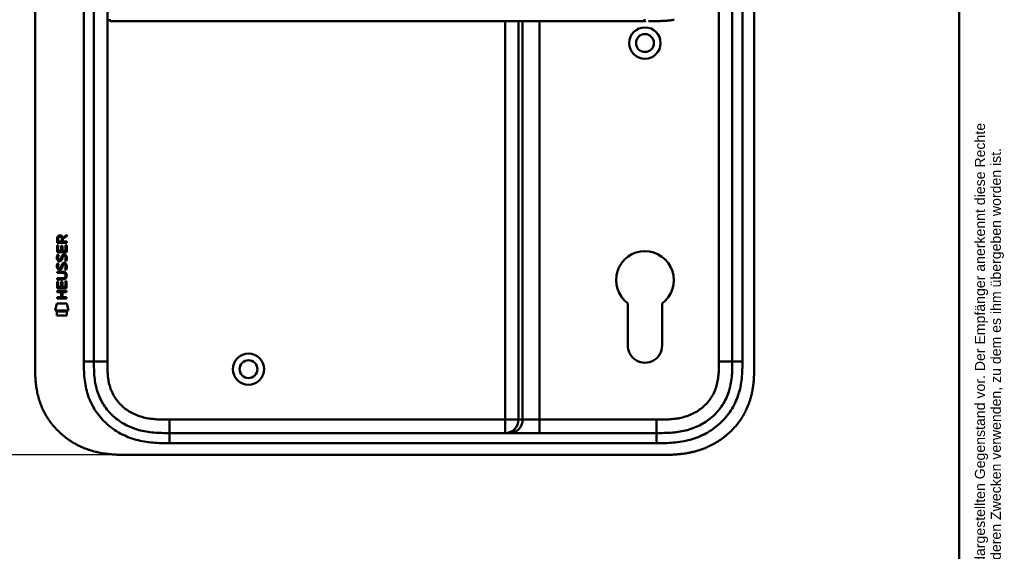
# Model space of a CAD drawing. Header units: millimetres. Extents: x 20 to 833, y 20 to 574.
# Tile 16 of 18: x 540 to 833, y 240 to 399. Entities that reach past the tile are written whole.
import ezdxf
from ezdxf.enums import TextEntityAlignment as Align

# ---------------------------------------------------------------- set-up
doc = ezdxf.new("R2010")
doc.units = ezdxf.units.MM
doc.header["$LTSCALE"] = 2
for name, color, linetype, lineweight in [('Bemaßungen(DIN)', 7, 'Continuous', 25), ('Sichtbare Kanten(DIN)', 7, 'Continuous', 50), ('Sichtbare tangentiale Kanten(DIN)', 7, 'Continuous', 50), ('Skizziergeometrie(DIN)', 7, 'Continuous', 50), ('Symbole(DIN)', 7, 'Continuous', 25)]:
    doc.layers.add(name, color=color, linetype=linetype, lineweight=lineweight)
doc.styles.add('Aktuell-DIN', font='arial.ttf')
doc.styles.add('STANDARD-DIN~0', font='arial.ttf')
doc.styles.add('Textstil10', font='arial.ttf')
doc.styles.add('Textstil41', font='arial.ttf', dxfattribs={"width": 0.8})
doc.styles.add('Textstil83', font='arial.ttf', dxfattribs={"width": 0.8})
doc.dimstyles.new('CAD-LAN', dxfattribs={"dimscale": 2, "dimtxt": 3.5, "dimasz": 2.5, "dimexe": 3.175, "dimexo": 0, "dimgap": 0.8, "dimtad": 1, "dimrnd": 1e-08, "dimtxsty": 'STANDARD-DIN~0', "dimcen": 0.09, "dimdle": 10, "dimclrd": 250, "dimclre": 250, "dimclrt": 250, "dimadec": 0, "dimazin": 2, "dimtfac": 1, "dimtmove": 0, "dimatfit": 3, "dimfxl": 1, "dimtolj": 1, "dimtzin": 0, "dimlwd": 25, "dimlwe": 25, "dimarcsym": 0})

# ---------------------------------------------------------------- blocks, each defined once
blk = doc.blocks.new('Ränder Standardrahmen')
at = {"layer": 'Skizziergeometrie(DIN)', "flags": 128}
blk.add_lwpolyline([(10, 10), (10, 287), (410, 287), (410, 10), (10, 10)], dxfattribs=at)
blk = doc.blocks.new('Schriftfelder Heusser')
at = {"layer": 'Symbole(DIN)', "color": 7, "insert": (293.33, 191.7), "char_height": 1.5, "width": 182.3003, "attachment_point": 1, "rotation": 90, "line_spacing_factor": 0.944221, "style": 'Aktuell-DIN'}
blk.add_mtext('\\fArial|b0|i0;\\H1.5000;Die Schlossfabrik Heusser AG ist Eigentümerin dieses Dokumentes und behält sich alle Rechte an diesem und dem dargestellten Gegenstand vor. Der Empfänger anerkennt diese Rechte\\Pund wird das Dokument nicht ohne schriftliche Ermächtigung der Eigentümerin Dritten zugänglich machen oder zu anderen Zwecken verwenden, zu dem es ihm übergeben worden ist.\\P ', dxfattribs=at)
at = {"layer": 'Symbole(DIN)', "color": 179, "true_color": 0x262659, "style": 'Textstil10'}
blk.add_attdef('ERSTELLUNGSDATUM_001', (217.04, 218.29), '', height=2, dxfattribs=at)
at = {"layer": 'Symbole(DIN)', "color": 179, "true_color": 0x262659}
for tag, height, style, p in [('AUTOR', 2.49, 'Aktuell-DIN', (240.03, 219.26)), ('KONTROLLDATUM', 2, 'Textstil10', (217.42, 215.04)), ('KONTROLLIERT_VON', 2, 'Textstil10', (239.98, 215.05))]:
    blk.add_attdef(tag, text='', height=height, dxfattribs=dict(at, style=style)).set_placement(p, align=Align.MIDDLE_LEFT)
at = {"layer": 'Symbole(DIN)', "color": 7, "style": 'Textstil83', "width": 0.8}
blk.add_attdef('Anfänglicher_Ansichtsmaßstab_001', (281.57, 213.34), '', height=2.3, dxfattribs=at)
at = {"layer": 'Symbole(DIN)', "color": 179, "true_color": 0x262659, "style": 'Textstil10'}
blk.add_attdef('PROJEKT', text='', height=2, dxfattribs=at).set_placement((217.77, 209.72), align=Align.BOTTOM_LEFT)
at = {"layer": 'Symbole(DIN)', "color": 7, "style": 'Textstil41', "width": 0.8}
blk.add_attdef('STATUS', text='', height=5, dxfattribs=at).set_placement((284.53, 195.86), align=Align.MIDDLE_CENTER)
blk = doc.blocks.new('*D23')
at = {"layer": 'Bemaßungen(DIN)', "color": 250, "linetype": 'Continuous', "lineweight": 25, "true_color": 0x3f3f3f, "transparency": 16777216}
for p, q in [((572.43, 514.12), (486.64, 514.12)), ((492.99, 509.12), (492.99, 274.12)), ((572.99, 269.12), (486.64, 269.12))]:
    blk.add_line(p, q, dxfattribs=at)
at = {"layer": 'Bemaßungen(DIN)', "color": 250, "linetype": 'Continuous', "true_color": 0x3f3f3f, "transparency": 16777216}
for points in [[(492.16, 509.12), (493.83, 509.12), (492.99, 514.12)], [(492.16, 274.12), (493.83, 274.12), (492.99, 269.12)]]:
    blk.add_solid(points, dxfattribs=at)
at = {"layer": 'Defpoints', "color": 0, "linetype": 'Continuous', "transparency": 16777216}
for p in [(572.43, 514.12), (492.99, 269.12), (572.99, 269.12)]:
    blk.add_point(p, dxfattribs=at)
at = {"layer": 'Bemaßungen(DIN)', "color": 250, "linetype": 'Continuous', "lineweight": 25, "true_color": 0x3f3f3f, "transparency": 16777216, "insert": (484.25, 383.81), "char_height": 7, "attachment_point": 1, "rotation": 90, "style": 'STANDARD-DIN~0'}
blk.add_mtext('\\A1;245', dxfattribs=at)

msp = doc.modelspace()

# ---------------------------------------------------------------- linework, layer by layer
at = {"layer": 'Sichtbare Kanten(DIN)'}
for p, q in [((544.954, 295.909), (544.954, 487.34)), ((758.954, 295.909), (758.954, 487.34)), ((562.454, 296.909), (562.454, 486.34)), ((752.454, 486.34), (752.454, 296.909)), ((726.245, 398.112), (726.31, 398.112)), ((553.154, 333.827), (554.349, 334.618)), ((554.349, 334.184), (553.206, 333.429)), ((554.349, 334.618), (554.349, 334.184)), ((551.486, 329.468), (551.488, 331.472)), ((551.488, 331.472), (551.836, 331.472)), ((551.489, 332.198), (551.491, 333.511)), ((554.347, 332.196), (551.489, 332.198)), ((551.836, 331.472), (551.835, 329.844)), ((551.839, 333.467), (551.838, 332.579)), ((551.838, 332.579), (552.856, 332.578)), ((552.73, 329.844), (552.731, 331.291)), ((552.731, 331.291), (553.079, 331.29)), ((552.856, 332.578), (552.857, 333.467)), ((553.079, 331.29), (553.078, 329.843)), ((553.206, 333.429), (553.206, 332.578)), ((553.206, 332.578), (554.347, 332.577)), ((553.997, 329.843), (553.998, 331.49)), ((553.998, 331.49), (554.347, 331.489)), ((554.347, 331.489), (554.345, 329.465)), ((554.347, 332.577), (554.347, 332.196)), ((554.345, 329.465), (551.486, 329.468)), ((551.658, 328.694), (551.997, 328.594)), ((551.835, 329.844), (552.73, 329.844)), ((553.078, 329.843), (553.997, 329.843)), ((553.587, 328.391), (553.575, 328.391)), ((551.656, 326.147), (551.995, 326.047)), ((551.855, 327.362), (551.862, 327.345)), ((552.538, 327.265), (552.549, 327.281)), ((553.585, 325.844), (553.573, 325.844)), ((551.481, 323.24), (551.482, 323.617)), ((553.151, 323.239), (551.481, 323.24)), ((551.482, 323.617), (553.127, 323.616)), ((551.853, 324.816), (551.86, 324.798)), ((552.536, 324.718), (552.547, 324.735)), ((554.031, 322.454), (554.031, 322.463)), ((551.478, 318.73), (551.479, 320.734)), ((551.479, 320.734), (551.828, 320.734)), ((551.48, 321.305), (551.48, 321.682)), ((551.48, 321.682), (553.15, 321.681)), ((553.126, 321.304), (551.48, 321.305)), ((551.828, 320.734), (551.827, 319.107)), ((552.721, 319.106), (552.722, 320.553)), ((552.722, 320.553), (553.071, 320.553)), ((553.071, 320.553), (553.07, 319.106)), ((553.988, 319.105), (553.989, 320.752)), ((553.989, 320.752), (554.338, 320.752)), ((554.338, 320.752), (554.336, 318.728)), ((551.476, 317.56), (551.476, 317.937)), ((551.476, 317.937), (554.334, 317.934)), ((552.719, 317.559), (551.476, 317.56)), ((554.336, 318.728), (551.478, 318.73)), ((551.827, 319.107), (552.721, 319.106)), ((552.717, 316.001), (552.719, 317.559)), ((553.07, 319.106), (553.988, 319.105)), ((553.075, 317.558), (553.074, 316.001)), ((554.334, 317.557), (553.075, 317.558)), ((554.334, 317.934), (554.334, 317.557)), ((550.943, 312.048), (551.402, 314.181)), ((551.402, 314.181), (554.408, 314.178)), ((551.474, 315.625), (551.474, 316.002)), ((551.474, 316.002), (552.717, 316.001)), ((554.333, 315.623), (551.474, 315.625)), ((553.074, 316.001), (554.333, 316)), ((554.333, 316), (554.333, 315.623)), ((554.408, 314.178), (554.858, 312.045)), ((721.354, 301.628), (721.35, 314.203)), ((731.55, 314.197), (731.554, 301.631)), ((554.858, 312.045), (550.943, 312.048)), ((551.401, 310.62), (551.402, 311.762)), ((551.402, 311.762), (554.399, 311.76)), ((554.399, 311.76), (554.398, 310.618)), ((554.398, 310.618), (551.401, 310.62)), ((584.993, 275.624), (729.916, 275.624)), ((572.994, 269.124), (730.916, 269.124))]:
    msp.add_line(p, q, dxfattribs=at)
for centre, radius in [((726.454, 391.624), 4.65), ((726.454, 391.624), 2.65), ((608.454, 294.624), 4.65), ((608.454, 294.624), 2.65)]:
    msp.add_circle(centre, radius, dxfattribs=at)
for centre, radius, start, end in [((726.454, 321.124), 8.6, 306.33484, 233.59112), ((726.454, 301.63), 5.1, 180.02039, 0.02039)]:
    msp.add_arc(centre, radius, start, end, dxfattribs=at)
for centre, major_axis, ratio, start_param, end_param in [((551.625, 332.614), (1.242, 1.64), 0.5994938, 5.878165, 6.7089725), ((553.018, 332.695), (-0.976, 1.274), 0.5180415, 5.9043613, 6.8771057), ((552.927, 326.704), (0.839, 1.642), 0.4591024, 5.9761877, 6.4975755), ((553.121, 330.473), (1.103, 3.296), 0.2312948, 2.8124619, 2.8734213), ((552.6, 328.156), (0.574, 1.004), 0.5438409, 2.7534304, 3.2137241), ((552.48, 327.289), (0.098, 0.139), 0.3641716, 4.4844927, 4.7925708), ((552.926, 324.16), (-0.838, -1.64), 0.4594521, 2.8344186, 3.3561114), ((553.204, 328.173), (-1.192, -3.54), 0.2215161, 5.9678979, 6.0270389), ((552.606, 325.618), (-0.583, -1.012), 0.541605, 5.8985019, 6.3563332), ((552.478, 324.742), (-0.098, -0.139), 0.3641716, 1.3429, 1.6509781), ((549.31, 325.986), (4.808, -4.323), 0.3742014, 5.888113, 6.6064523), ((549.306, 318.942), (4.814, 4.313), 0.3742661, 5.9599282, 6.6783921), ((530.598, 342.291), (23.266, -20.361), 0.1371339, 6.127502, 6.402435)]:
    msp.add_ellipse(centre, major_axis=major_axis, ratio=ratio, start_param=start_param, end_param=end_param, dxfattribs=at)
for points, degree, knots in [([(567.699, 398.112), (567.699, 398.112), (567.699, 398.112), (567.698, 398.112), (567.698, 398.112), (567.698, 398.112), (567.697, 398.112), (567.697, 398.112), (567.696, 398.112), (567.693, 398.112), (567.691, 398.112), (567.687, 398.112), (567.685, 398.112), (567.679, 398.112), (567.677, 398.112), (567.664, 398.112), (567.66, 398.112), (567.654, 398.112), (567.651, 398.112), (567.645, 398.112), (567.642, 398.112), (567.632, 398.112), (567.624, 398.112), (567.602, 398.112), (567.586, 398.113), (567.509, 398.116), (567.447, 398.122), (567.358, 398.148), (567.329, 398.159), (567.275, 398.19), (567.251, 398.21), (567.21, 398.257), (567.194, 398.285), (567.171, 398.342), (567.164, 398.372), (567.156, 398.433), (567.155, 398.464), (567.158, 398.571), (567.17, 398.647), (567.182, 398.722)], 3, [0, 0, 0, 0, 0.00028677, 0.00028677, 0.00085963, 0.00085963, 0.00200522, 0.00200522, 0.00429634, 0.00429634, 0.02262582, 0.02262582, 0.03179275, 0.03179275, 0.04109082, 0.04109082, 0.04341208, 0.04341208, 0.04456569, 0.04456569, 0.0457191, 0.0457191, 0.04803012, 0.04803012, 0.05262125, 0.05262125, 0.07113734, 0.07113734, 0.08037876, 0.08037876, 0.08967939, 0.08967939, 0.09896722, 0.09896722, 0.10819297, 0.10819297, 0.11738064, 0.11738064, 0.14030942, 0.14030942, 0.14030942, 0.14030942]), ([(731.31, 398.189), (731.31, 398.189), (731.726, 398.204), (732.51, 398.234), (733.287, 398.282), (734.046, 398.362), (734.793, 398.493), (735.142, 398.568)], 5, [0, 0, 0, 0, 0, 0, 0.00023388, 0.21792631, 0.41257681, 0.41257681, 0.41257681, 0.41257681, 0.41257681, 0.41257681]), ([(567.738, 398.111), (567.738, 398.111), (567.738, 398.111), (567.735, 398.111), (567.732, 398.111), (567.726, 398.111), (567.723, 398.111), (567.713, 398.111), (567.707, 398.111), (567.695, 398.112), (567.69, 398.112), (567.684, 398.112)], 3, [0, 0, 0, 0, 0.0000178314, 0.0000178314, 0.0007794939, 0.0007794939, 0.0018252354, 0.0018252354, 0.003761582, 0.003761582, 0.0056120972, 0.0056120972, 0.0056120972, 0.0056120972]), ([(567.75, 398.111), (567.75, 398.111), (567.75, 398.111), (567.75, 398.111), (567.749, 398.113), (567.75, 398.113), (567.75, 398.111), (567.749, 398.11), (567.748, 398.112), (567.748, 398.112), (567.747, 398.113), (567.747, 398.111), (567.746, 398.111), (567.746, 398.111), (567.745, 398.112), (567.744, 398.112), (567.744, 398.112), (567.743, 398.111), (567.743, 398.111), (567.743, 398.111), (567.742, 398.111), (567.742, 398.112), (567.741, 398.112), (567.74, 398.112), (567.739, 398.112), (567.738, 398.111), (567.736, 398.112), (567.735, 398.112), (567.734, 398.112), (567.733, 398.112), (567.732, 398.112), (567.731, 398.112), (567.73, 398.112), (567.728, 398.112), (567.727, 398.112), (567.726, 398.112), (567.725, 398.112), (567.724, 398.112), (567.723, 398.112), (567.721, 398.112), (567.72, 398.112), (567.719, 398.112), (567.718, 398.112), (567.716, 398.112), (567.715, 398.112), (567.714, 398.112), (567.713, 398.112), (567.711, 398.112), (567.71, 398.112), (567.709, 398.112), (567.708, 398.112), (567.706, 398.112), (567.705, 398.112), (567.703, 398.112), (567.702, 398.112), (567.687, 398.112), (567.687, 398.112), (568.537, 398.112), (569.129, 398.112), (570.177, 398.112), (571.687, 398.112), (572.704, 398.112), (573.918, 398.112), (575.281, 398.112)], 3, [0, 0, 0, 0, 0.0025183, 0.0025183, 0.0025183, 0.0949441, 0.0949441, 0.0949441, 0.1873699, 0.1873699, 0.1873699, 0.2797957, 0.2797957, 0.2797957, 0.3722215, 0.3722215, 0.3722215, 0.4184344, 0.4184344, 0.4184344, 0.4646473, 0.4646473, 0.4646473, 0.5570732, 0.5570732, 0.5570732, 0.649499, 0.649499, 0.649499, 0.7419248, 0.7419248, 0.7419248, 0.8343506, 0.8343506, 0.8343506, 0.9267764, 0.9267764, 0.9267764, 1.0192022, 1.0192022, 1.0192022, 1.111628, 1.111628, 1.111628, 1.2040539, 1.2040539, 1.2040539, 1.2964797, 1.2964797, 1.2964797, 1.3889055, 1.3889055, 1.3889055, 1.4813313, 1.4813313, 1.4813313, 2.5715522, 2.5715522, 2.5715522, 3.3314242, 3.3314242, 3.3314242, 3.8432408, 3.8432408, 3.8432408, 3.8432408]), ([(567.731, 398.112), (567.731, 398.112), (567.731, 398.112), (567.731, 398.112), (567.731, 398.112), (567.73, 398.112), (567.73, 398.112), (567.729, 398.112), (567.728, 398.112), (567.724, 398.112), (567.719, 398.112), (567.708, 398.112), (567.702, 398.112), (567.694, 398.112), (567.693, 398.112), (567.691, 398.112)], 3, [0, 0, 0, 0, 0.0000222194, 0.0000222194, 0.0000666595, 0.0000666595, 0.0001555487, 0.0001555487, 0.000333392, 0.000333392, 0.0016342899, 0.0016342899, 0.0041648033, 0.0041648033, 0.0047801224, 0.0047801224, 0.0047801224, 0.0047801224]), ([(567.724, 398.112), (567.724, 398.112), (567.724, 398.112), (567.724, 398.112), (567.724, 398.112), (567.723, 398.112), (567.722, 398.112), (567.721, 398.112), (567.72, 398.112), (567.717, 398.112), (567.716, 398.112), (567.713, 398.112), (567.711, 398.112), (567.708, 398.112), (567.705, 398.112), (567.702, 398.112), (567.7, 398.112), (567.699, 398.112)], 3, [0, 0, 0, 0, 0.0000111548, 0.0000111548, 0.0000825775, 0.0000825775, 0.0002255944, 0.0002255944, 0.0005124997, 0.0005124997, 0.0010879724, 0.0010879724, 0.0016605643, 0.0016605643, 0.0027915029, 0.0027915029, 0.0035733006, 0.0035733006, 0.0035733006, 0.0035733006]), ([(577.223, 398.112), (577.222, 398.112), (577.222, 398.112), (577.218, 398.112), (577.214, 398.112), (577.201, 398.112), (577.193, 398.112), (577.163, 398.112), (577.142, 398.112), (577.065, 398.112), (577.009, 398.112), (576.653, 398.112), (576.359, 398.112), (575.878, 398.112), (575.687, 398.112), (575.438, 398.112), (575.376, 398.112), (575.304, 398.112), (575.294, 398.112), (575.281, 398.112), (575.277, 398.112), (575.273, 398.112), (575.273, 398.112), (575.273, 398.112)], 3, [0, 0, 0, 0, 0.00002188, 0.00002188, 0.00142247, 0.00142247, 0.00422366, 0.00422366, 0.01131416, 0.01131416, 0.03022244, 0.03022244, 0.13111577, 0.13111577, 0.19835974, 0.19835974, 0.2207698, 0.2207698, 0.22427128, 0.22427128, 0.22567187, 0.22567187, 0.22569375, 0.22569375, 0.22569375, 0.22569375]), ([(577.226, 398.112), (577.656, 398.112), (578.096, 398.112), (578.546, 398.112), (581.077, 398.112), (583.818, 398.112), (586.559, 398.112), (588.808, 398.112), (591.079, 398.112), (593.349, 398.112), (603.453, 398.112), (613.602, 398.112), (623.725, 398.112), (640.633, 398.112), (657.559, 398.112), (674.472, 398.112), (682.928, 398.112), (691.388, 398.112), (699.846, 398.112), (704.074, 398.112), (708.302, 398.112), (712.531, 398.112), (715.195, 398.112), (717.872, 398.112), (720.518, 398.112), (722.073, 398.112), (723.606, 398.112), (725.153, 398.112), (725.515, 398.112), (725.873, 398.112), (726.245, 398.112)], 3, [4.0756591, 4.0756591, 4.0756591, 4.0756591, 4.2235005, 4.2235005, 4.2235005, 5.0551855, 5.0551855, 5.0551855, 5.7376751, 5.7376751, 5.7376751, 8.7756456, 8.7756456, 8.7756456, 13.8502555, 13.8502555, 13.8502555, 16.3875605, 16.3875605, 16.3875605, 17.6562129, 17.6562129, 17.6562129, 18.4553381, 18.4553381, 18.4553381, 18.9248654, 18.9248654, 18.9248654, 19.0347624, 19.0347624, 19.0347624, 19.0347624]), ([(726.616, 398.112), (726.616, 398.112), (726.616, 398.112), (726.616, 398.112), (726.616, 398.112), (726.616, 398.112), (726.616, 398.112), (726.615, 398.112), (726.614, 398.112), (726.612, 398.112), (726.61, 398.112), (726.59, 398.112), (726.572, 398.112), (726.53, 398.112), (726.506, 398.112), (726.45, 398.112), (726.418, 398.112), (726.375, 398.112), (726.364, 398.112), (726.35, 398.112), (726.346, 398.112), (726.341, 398.112), (726.34, 398.112), (726.338, 398.112), (726.338, 398.112), (726.337, 398.112), (726.337, 398.112), (726.337, 398.112), (726.337, 398.112), (726.337, 398.112)], 3, [0, 0, 0, 0, 0.000010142, 0.000010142, 0.000037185, 0.000037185, 0.000109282, 0.000109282, 0.000301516, 0.000301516, 0.000814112, 0.000814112, 0.00628175, 0.00628175, 0.013571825, 0.013571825, 0.023292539, 0.023292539, 0.026532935, 0.026532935, 0.027613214, 0.027613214, 0.02797342, 0.02797342, 0.028093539, 0.028093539, 0.028133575, 0.028133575, 0.028179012, 0.028179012, 0.028179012, 0.028179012]), ([(728.733, 398.128), (728.733, 398.128), (728.732, 398.128), (728.732, 398.128), (728.732, 398.128), (728.732, 398.128), (728.731, 398.128), (728.73, 398.128), (728.728, 398.128), (728.724, 398.128), (728.72, 398.128), (728.706, 398.128), (728.696, 398.127), (728.653, 398.127), (728.621, 398.126), (728.494, 398.125), (728.398, 398.123), (728.273, 398.122), (728.244, 398.122), (728.201, 398.121), (728.186, 398.121), (728.164, 398.121), (728.157, 398.121), (728.146, 398.121), (728.143, 398.121), (728.137, 398.121), (728.135, 398.121), (728.133, 398.121), (728.132, 398.121), (728.13, 398.12), (728.13, 398.12), (728.129, 398.12), (728.129, 398.12), (728.129, 398.12), (728.128, 398.12), (728.128, 398.12), (728.128, 398.12), (728.128, 398.12), (728.128, 398.12), (728.128, 398.12)], 3, [0, 0, 0, 0, 0.000043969, 0.000043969, 0.000083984, 0.000083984, 0.000204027, 0.000204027, 0.000564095, 0.000564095, 0.001644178, 0.001644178, 0.004884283, 0.004884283, 0.014604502, 0.014604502, 0.04376599, 0.04376599, 0.052593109, 0.052593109, 0.057007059, 0.057007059, 0.059214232, 0.059214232, 0.060317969, 0.060317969, 0.060869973, 0.060869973, 0.061146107, 0.061146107, 0.061284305, 0.061284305, 0.061353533, 0.061353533, 0.061388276, 0.061388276, 0.061405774, 0.061405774, 0.061423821, 0.061423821, 0.061423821, 0.061423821]), ([(728.733, 398.128), (728.743, 398.128), (728.753, 398.128), (728.957, 398.131), (729.149, 398.134), (729.341, 398.138)], 3, [0.247650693, 0.247650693, 0.247650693, 0.247650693, 0.250845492, 0.250845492, 0.310534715, 0.310534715, 0.310534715, 0.310534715]), ([(729.95, 398.15), (729.95, 398.15), (729.95, 398.15), (729.95, 398.15), (729.95, 398.15), (729.949, 398.15), (729.949, 398.15), (729.947, 398.15), (729.946, 398.15), (729.942, 398.15), (729.938, 398.15), (729.924, 398.15), (729.914, 398.15), (729.872, 398.149), (729.84, 398.148), (729.714, 398.145), (729.619, 398.143), (729.493, 398.141), (729.463, 398.14), (729.417, 398.139), (729.402, 398.139), (729.379, 398.138), (729.371, 398.138), (729.36, 398.138), (729.356, 398.138), (729.35, 398.138), (729.349, 398.138), (729.346, 398.138), (729.345, 398.138), (729.343, 398.138), (729.343, 398.138), (729.342, 398.138), (729.342, 398.138), (729.341, 398.138), (729.341, 398.138), (729.341, 398.138), (729.341, 398.138), (729.341, 398.138), (729.341, 398.138), (729.341, 398.138)], 3, [0, 0, 0, 0, 0.000046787, 0.000046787, 0.000086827, 0.000086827, 0.000206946, 0.000206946, 0.000567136, 0.000567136, 0.001647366, 0.001647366, 0.004887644, 0.004887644, 0.014608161, 0.014608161, 0.043771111, 0.043771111, 0.053078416, 0.053078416, 0.057732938, 0.057732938, 0.060060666, 0.060060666, 0.0612249, 0.0612249, 0.061807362, 0.061807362, 0.062098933, 0.062098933, 0.062245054, 0.062245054, 0.062318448, 0.062318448, 0.062355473, 0.062355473, 0.062374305, 0.062374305, 0.06239437, 0.06239437, 0.06239437, 0.06239437]), ([(729.95, 398.15), (729.959, 398.151), (729.967, 398.151), (730.177, 398.156), (730.379, 398.161), (730.594, 398.167), (730.608, 398.167), (730.623, 398.168)], 3, [0.373932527, 0.373932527, 0.373932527, 0.373932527, 0.376597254, 0.376597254, 0.439473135, 0.439473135, 0.443987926, 0.443987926, 0.443987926, 0.443987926]), ([(731.112, 398.183), (731.112, 398.183), (731.112, 398.183), (731.111, 398.183), (731.111, 398.183), (731.111, 398.183), (731.111, 398.183), (731.11, 398.183), (731.109, 398.183), (731.106, 398.183), (731.104, 398.183), (731.096, 398.182), (731.089, 398.182), (731.063, 398.181), (731.043, 398.181), (730.965, 398.178), (730.905, 398.176), (730.809, 398.173), (730.772, 398.172), (730.716, 398.17), (730.698, 398.17), (730.67, 398.169), (730.66, 398.169), (730.646, 398.168), (730.642, 398.168), (730.635, 398.168), (730.632, 398.168), (730.629, 398.168), (730.628, 398.168), (730.626, 398.168), (730.625, 398.168), (730.624, 398.168), (730.624, 398.168), (730.624, 398.168), (730.623, 398.168), (730.623, 398.168), (730.623, 398.168), (730.623, 398.168), (730.623, 398.168), (730.623, 398.168), (730.623, 398.168), (730.623, 398.168)], 3, [0, 0, 0, 0, 0.000030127, 0.000030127, 0.00007034, 0.00007034, 0.000146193, 0.000146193, 0.000373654, 0.000373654, 0.001055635, 0.001055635, 0.003100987, 0.003100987, 0.009236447, 0.009236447, 0.027643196, 0.027643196, 0.039082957, 0.039082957, 0.044805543, 0.044805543, 0.047668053, 0.047668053, 0.049100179, 0.049100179, 0.049817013, 0.049817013, 0.050176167, 0.050176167, 0.050356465, 0.050356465, 0.050447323, 0.050447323, 0.050493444, 0.050493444, 0.050517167, 0.050517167, 0.050529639, 0.050529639, 0.050543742, 0.050543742, 0.050543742, 0.050543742]), ([(731.112, 398.183), (731.135, 398.184), (731.158, 398.184), (731.224, 398.186), (731.267, 398.188), (731.31, 398.189)], 3, [0.495122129, 0.495122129, 0.495122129, 0.495122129, 0.502349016, 0.502349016, 0.515895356, 0.515895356, 0.515895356, 0.515895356]), ([(554.031, 322.463), (554.031, 322.51), (554.029, 322.557), (554.012, 322.692), (553.99, 322.78), (553.916, 322.931), (553.869, 322.992), (553.749, 323.098), (553.678, 323.138), (553.461, 323.221), (553.302, 323.239), (553.151, 323.239)], 3, [0, 0, 0, 0, 0.01400423, 0.01400423, 0.0408947, 0.0408947, 0.06439039, 0.06439039, 0.08887549, 0.08887549, 0.13413559, 0.13413559, 0.13413559, 0.13413559]), ([(584.993, 275.624), (584.195, 275.624), (583.397, 275.625), (582.601, 275.643), (581.819, 275.661), (581.039, 275.697), (580.266, 275.761), (579.504, 275.825), (578.748, 275.916), (578.002, 276.043), (577.263, 276.168), (576.533, 276.327), (575.815, 276.525), (574.393, 276.917), (573.017, 277.461), (571.727, 278.16), (570.444, 278.856), (569.247, 279.705), (568.179, 280.685), (567.105, 281.67), (566.161, 282.788), (565.383, 283.993), (564.591, 285.218), (563.97, 286.533), (563.518, 287.897), (563.288, 288.592), (563.102, 289.3), (562.955, 290.017), (562.805, 290.747), (562.696, 291.487), (562.62, 292.234), (562.542, 292.996), (562.499, 293.766), (562.477, 294.537), (562.455, 295.328), (562.454, 296.12), (562.454, 296.909)], 3, [-3.5878945, -3.5878945, -3.5878945, -3.5878945, -3.3572287, -3.3572287, -3.3572287, -3.130617, -3.130617, -3.130617, -2.9072125, -2.9072125, -2.9072125, -2.686272, -2.686272, -2.686272, -2.2491577, -2.2491577, -2.2491577, -1.8144218, -1.8144218, -1.8144218, -1.3774727, -1.3774727, -1.3774727, -0.9334763, -0.9334763, -0.9334763, -0.7071199, -0.7071199, -0.7071199, -0.476774, -0.476774, -0.476774, -0.2414596, -0.2414596, -0.2414596, 0, 0, 0, 0]), ([(752.454, 296.909), (752.454, 296.12), (752.454, 295.328), (752.432, 294.537), (752.41, 293.766), (752.367, 292.996), (752.289, 292.234), (752.213, 291.487), (752.104, 290.747), (751.954, 290.017), (751.807, 289.3), (751.621, 288.592), (751.39, 287.897), (750.939, 286.533), (750.318, 285.218), (749.526, 283.993), (748.747, 282.788), (747.804, 281.67), (746.73, 280.685), (745.662, 279.705), (744.465, 278.856), (743.182, 278.16), (741.892, 277.461), (740.515, 276.917), (739.094, 276.525), (738.376, 276.327), (737.646, 276.168), (736.907, 276.043), (736.16, 275.916), (735.405, 275.825), (734.643, 275.761), (733.87, 275.697), (733.09, 275.661), (732.308, 275.643), (731.512, 275.625), (730.714, 275.624), (729.916, 275.624)], 3, [-3.5878945, -3.5878945, -3.5878945, -3.5878945, -3.3464348, -3.3464348, -3.3464348, -3.1111202, -3.1111202, -3.1111202, -2.8807742, -2.8807742, -2.8807742, -2.6544175, -2.6544175, -2.6544175, -2.2104205, -2.2104205, -2.2104205, -1.7734708, -1.7734708, -1.7734708, -1.3387347, -1.3387347, -1.3387347, -0.9016205, -0.9016205, -0.9016205, -0.6806803, -0.6806803, -0.6806803, -0.4572762, -0.4572762, -0.4572762, -0.2306652, -0.2306652, -0.2306652, 0, 0, 0, 0]), ([(544.954, 295.909), (544.954, 295.341), (544.955, 294.198), (544.991, 292.749), (545.073, 291.288), (545.184, 290.112), (545.392, 288.638), (545.621, 287.459), (545.991, 285.993), (546.359, 284.829), (546.911, 283.396), (547.428, 282.269), (548.167, 280.896), (548.831, 279.829), (549.75, 278.544), (550.554, 277.559), (551.638, 276.389), (552.566, 275.505), (553.795, 274.473), (554.828, 273.708), (556.175, 272.834), (557.293, 272.202), (558.73, 271.499), (559.909, 271.006), (561.408, 270.48), (562.623, 270.128), (564.155, 269.772), (565.387, 269.553), (566.927, 269.35), (568.156, 269.242), (569.684, 269.161), (571.2, 269.125), (572.398, 269.124), (572.994, 269.124)], 3, [0.00000215, 0.00000215, 0.00000215, 0.00000215, 0.04166657, 0.08333314, 0.10416642, 0.14583299, 0.16666628, 0.20833285, 0.22916613, 0.2708327, 0.29166599, 0.33333256, 0.35416584, 0.39583241, 0.4166657, 0.45833227, 0.47916555, 0.52083212, 0.54166541, 0.58333198, 0.60416526, 0.64583183, 0.66666512, 0.70833169, 0.72916497, 0.77083154, 0.79166483, 0.8333314, 0.85416468, 0.89583125, 0.91666454, 0.95833111, 0.99999768, 0.99999768, 0.99999768, 0.99999768]), ([(730.916, 269.124), (731.513, 269.124), (732.564, 269.125), (733.776, 269.15), (734.688, 269.185), (735.298, 269.218), (736.061, 269.272), (736.671, 269.327), (737.435, 269.41), (738.045, 269.49), (738.96, 269.631), (739.871, 269.801), (741.078, 270.079), (741.974, 270.327), (742.862, 270.608), (743.449, 270.812), (744.32, 271.142), (745.179, 271.505), (746.44, 272.11), (747.53, 272.714), (748.844, 273.547), (749.856, 274.275), (751.063, 275.258), (751.981, 276.103), (753.061, 277.226), (753.87, 278.178), (754.804, 279.426), (755.488, 280.472), (756.182, 281.695), (756.6, 282.533), (756.982, 283.388), (757.219, 283.966), (757.492, 284.696), (757.692, 285.288), (757.919, 286.033), (758.081, 286.634), (758.299, 287.541), (758.482, 288.455), (758.67, 289.68), (758.771, 290.6), (758.847, 291.518), (758.885, 292.13), (758.919, 292.893), (758.936, 293.501), (758.949, 294.258), (758.954, 295.011), (758.954, 295.61), (758.954, 295.909)], 3, [0.00000945, 0.00000945, 0.00000945, 0.00000945, 0.04167564, 0.07292528, 0.08334182, 0.10417491, 0.11459146, 0.13542455, 0.1458411, 0.16667419, 0.17709074, 0.20834038, 0.22917347, 0.26042311, 0.27083965, 0.29167275, 0.30208929, 0.33333893, 0.35417202, 0.39583821, 0.4166713, 0.45833749, 0.47917058, 0.52083676, 0.54166985, 0.58333604, 0.60416913, 0.64583532, 0.66666841, 0.69791805, 0.70833459, 0.72916769, 0.73958423, 0.76041733, 0.77083387, 0.79166696, 0.80208351, 0.83333315, 0.85416624, 0.88541588, 0.89583243, 0.91666552, 0.92708206, 0.94791516, 0.9583317, 0.9791648, 0.99999789, 0.99999789, 0.99999789, 0.99999789])]:
    msp.add_open_spline(points, degree=degree, knots=knots, dxfattribs=at)
for points in [[(567.746, 398.111), (567.725, 398.111), (567.703, 398.111), (567.68, 398.112)], [(567.75, 398.111), (567.749, 398.111), (567.748, 398.111), (567.746, 398.111)], [(567.75, 398.112), (567.75, 398.112), (567.75, 398.112), (567.75, 398.112)], [(726.311, 398.112), (726.319, 398.112), (726.328, 398.112), (726.337, 398.112)], [(727.544, 398.116), (727.74, 398.117), (727.934, 398.118), (728.128, 398.12)], [(551.491, 333.511), (551.505, 333.953), (551.737, 334.415), (552.35, 334.415)], [(552.857, 333.467), (552.857, 333.74), (552.77, 334.065), (552.355, 334.065)], [(551.457, 328.018), (551.475, 328.157), (551.516, 328.364), (551.587, 328.537)], [(551.587, 328.537), (551.607, 328.586), (551.658, 328.694), (551.658, 328.694)], [(551.997, 328.594), (551.997, 328.593), (551.877, 328.267), (551.842, 328.129)], [(552.73, 327.8), (552.814, 328.168), (552.916, 328.379), (553.057, 328.546)], [(553.057, 328.546), (553.15, 328.657), (553.28, 328.729), (553.46, 328.753)], [(553.304, 328.273), (553.233, 328.184), (553.173, 328.046), (553.118, 327.848)], [(553.575, 328.391), (553.453, 328.391), (553.378, 328.358), (553.304, 328.273)], [(553.46, 328.753), (553.747, 328.791), (554.03, 328.691), (554.224, 328.375)], [(554.224, 328.375), (554.334, 328.194), (554.388, 327.975), (554.387, 327.705)], [(551.533, 324.669), (551.442, 324.91), (551.413, 325.143), (551.455, 325.471)], [(551.535, 327.215), (551.444, 327.456), (551.415, 327.689), (551.457, 328.018)], [(551.455, 325.471), (551.473, 325.61), (551.514, 325.817), (551.585, 325.99)], [(552.094, 326.755), (551.87, 326.788), (551.641, 326.933), (551.535, 327.215)], [(551.585, 325.99), (551.605, 326.04), (551.656, 326.147), (551.656, 326.147)], [(551.84, 325.582), (551.776, 325.33), (551.77, 325.106), (551.828, 324.89)], [(551.842, 328.129), (551.778, 327.877), (551.772, 327.652), (551.83, 327.436)], [(551.995, 326.047), (551.995, 326.047), (551.875, 325.72), (551.84, 325.582)], [(552.067, 327.132), (552.213, 327.072), (552.402, 327.108), (552.507, 327.223)], [(552.249, 326.742), (552.148, 326.743), (552.127, 326.75), (552.094, 326.755)], [(552.876, 327.107), (552.761, 326.897), (552.566, 326.738), (552.249, 326.742)], [(552.549, 327.281), (552.618, 327.391), (552.675, 327.554), (552.73, 327.8)], [(552.728, 325.253), (552.812, 325.621), (552.914, 325.832), (553.055, 326)], [(553.069, 327.649), (553.015, 327.409), (552.952, 327.244), (552.876, 327.107)], [(553.055, 326), (553.148, 326.11), (553.278, 326.182), (553.458, 326.206)], [(553.116, 325.301), (553.108, 325.271), (553.068, 325.105), (553.067, 325.103)], [(553.118, 327.848), (553.11, 327.818), (553.07, 327.652), (553.069, 327.649)], [(553.302, 325.726), (553.231, 325.638), (553.17, 325.5), (553.116, 325.301)], [(553.573, 325.844), (553.451, 325.844), (553.376, 325.812), (553.302, 325.726)], [(553.458, 326.206), (553.745, 326.245), (554.028, 326.144), (554.222, 325.828)], [(553.779, 326.808), (553.779, 326.808), (553.934, 327.062), (553.993, 327.347)], [(554.147, 326.721), (554.127, 326.726), (553.779, 326.808), (553.779, 326.808)], [(553.99, 324.8), (554.059, 325.133), (554.059, 325.409), (553.953, 325.607)], [(553.993, 327.347), (554.061, 327.68), (554.061, 327.956), (553.955, 328.153)], [(554.372, 327.44), (554.342, 327.109), (554.184, 326.779), (554.147, 326.721)], [(554.222, 325.828), (554.332, 325.647), (554.386, 325.428), (554.385, 325.159)], [(554.387, 327.705), (554.387, 327.62), (554.381, 327.535), (554.372, 327.44)], [(552.092, 324.208), (551.868, 324.241), (551.639, 324.386), (551.533, 324.669)], [(552.065, 324.586), (552.211, 324.526), (552.4, 324.562), (552.505, 324.676)], [(552.247, 324.195), (552.146, 324.197), (552.125, 324.203), (552.092, 324.208)], [(552.874, 324.56), (552.759, 324.35), (552.564, 324.191), (552.247, 324.195)], [(552.547, 324.735), (552.616, 324.844), (552.673, 325.008), (552.728, 325.253)], [(553.067, 325.103), (553.013, 324.863), (552.95, 324.698), (552.874, 324.56)], [(553.777, 324.262), (553.777, 324.262), (553.932, 324.516), (553.99, 324.8)], [(554.145, 324.175), (554.125, 324.179), (553.777, 324.262), (553.777, 324.262)], [(554.37, 324.893), (554.34, 324.562), (554.182, 324.232), (554.145, 324.175)], [(554.385, 325.159), (554.385, 325.074), (554.379, 324.988), (554.37, 324.893)]]:
    msp.add_open_spline(points, degree=3, dxfattribs=at)
at = {"layer": 'Sichtbare tangentiale Kanten(DIN)'}
for p, q in [((566.454, 486.34), (566.454, 296.909)), ((748.454, 296.909), (748.454, 486.34)), ((684.857, 279.624), (684.857, 398.112)), ((688.842, 398.112), (688.842, 279.624)), ((690.048, 279.624), (690.048, 398.112)), ((695.029, 398.112), (695.029, 279.624)), ((562.454, 296.909), (559.455, 296.909)), ((566.454, 296.909), (562.454, 296.909)), ((748.454, 296.909), (752.454, 296.909)), ((752.454, 296.909), (755.454, 296.909)), ((584.972, 279.624), (684.857, 279.624)), ((584.972, 279.624), (584.972, 275.624)), ((684.857, 279.624), (684.857, 275.624)), ((684.857, 279.624), (688.842, 279.624)), ((688.842, 279.624), (690.048, 279.624)), ((690.048, 279.624), (695.029, 279.624)), ((695.029, 279.624), (695.029, 275.624)), ((695.029, 279.624), (729.917, 279.624)), ((729.917, 279.624), (729.917, 275.624)), ((584.993, 275.624), (584.993, 272.624)), ((729.916, 275.624), (729.916, 272.625))]:
    msp.add_line(p, q, dxfattribs=at)
for points in [[(559.454, 486.34), (559.454, 423.196), (559.454, 360.053), (559.455, 296.909)], [(755.454, 296.909), (755.454, 360.052), (755.454, 423.196), (755.454, 486.34)], [(688.842, 279.624), (688.842, 277.415), (687.058, 275.624), (684.857, 275.624)], [(686.063, 275.624), (688.264, 275.624), (690.048, 277.415), (690.048, 279.624)], [(584.993, 272.624), (633.301, 272.624), (681.608, 272.624), (729.916, 272.625)]]:
    msp.add_open_spline(points, degree=3, dxfattribs=at)
for points, knots in [([(726.245, 398.112), (726.275, 398.112), (726.299, 398.161), (726.305, 398.349), (726.308, 398.45), (726.306, 398.58), (726.304, 398.722)], [0, 0, 0, 0, 0.6504188, 0.6504188, 0.6504188, 1, 1, 1, 1]), ([(559.455, 296.909), (559.455, 296.789), (559.455, 296.67), (559.455, 296.45), (559.455, 296.35), (559.455, 296.151), (559.456, 296.051), (559.459, 295.451), (559.464, 294.951), (559.479, 294.451)], [18.94311531, 18.94311531, 18.94311531, 18.94311531, 18.97893752, 18.97893752, 19.00893239, 19.00893239, 19.03892725, 19.03892725, 19.18890158, 19.18890158, 19.18890158, 19.18890158]), ([(566.454, 296.909), (566.454, 296.674), (566.454, 296.439), (566.455, 296.204), (566.455, 296.06), (566.456, 295.917), (566.457, 295.773), (566.458, 295.701), (566.458, 295.629), (566.459, 295.558), (566.46, 295.414), (566.462, 295.271), (566.465, 295.127), (566.466, 295.051), (566.468, 294.975), (566.469, 294.899), (566.471, 294.823), (566.473, 294.747), (566.475, 294.67), (566.48, 294.518), (566.485, 294.366), (566.491, 294.209), (566.504, 293.901), (566.52, 293.607), (566.542, 293.303), (566.542, 293.295), (566.543, 293.288), (566.543, 293.28), (566.589, 292.664), (566.654, 292.076), (566.75, 291.488), (566.752, 291.479), (566.753, 291.47), (566.755, 291.461), (566.853, 290.868), (566.981, 290.282), (567.146, 289.704), (567.148, 289.7), (567.149, 289.696), (567.15, 289.692), (567.319, 289.104), (567.528, 288.521), (567.774, 287.963), (568.022, 287.399), (568.315, 286.845), (568.643, 286.321), (568.973, 285.793), (569.345, 285.285), (569.748, 284.811), (570.152, 284.335), (570.595, 283.884), (571.063, 283.47), (571.53, 283.057), (572.028, 282.676), (572.547, 282.33), (573.066, 281.985), (573.609, 281.675), (574.168, 281.401), (574.725, 281.128), (575.305, 280.889), (575.891, 280.687), (575.894, 280.686), (575.897, 280.685), (575.901, 280.683), (576.479, 280.484), (577.075, 280.318), (577.673, 280.183), (577.678, 280.182), (577.684, 280.18), (577.689, 280.179), (578.278, 280.047), (578.869, 279.945), (579.469, 279.867), (579.478, 279.866), (579.487, 279.865), (579.496, 279.863), (580.089, 279.787), (580.676, 279.735), (581.293, 279.698), (581.3, 279.697), (581.307, 279.697), (581.315, 279.697), (581.62, 279.679), (581.914, 279.666), (582.215, 279.656), (582.524, 279.645), (582.832, 279.638), (583.139, 279.634), (583.753, 279.624), (584.363, 279.624), (584.972, 279.624)], [0, 0, 0, 0, 0.0704958, 0.0704958, 0.0704958, 0.1135802, 0.1135802, 0.1135802, 0.1351224, 0.1351224, 0.1351224, 0.1782067, 0.1782067, 0.1782067, 0.2010367, 0.2010367, 0.2010367, 0.2238668, 0.2238668, 0.2238668, 0.2695268, 0.2695268, 0.2695268, 0.3586563, 0.3586563, 0.3586563, 0.3608469, 0.3608469, 0.3608469, 0.5409597, 0.5409597, 0.5409597, 0.5436764, 0.5436764, 0.5436764, 0.7252406, 0.7252406, 0.7252406, 0.7265644, 0.7265644, 0.7265644, 0.9114145, 0.9114145, 0.9114145, 1.0980359, 1.0980359, 1.0980359, 1.2857686, 1.2857686, 1.2857686, 1.473937, 1.473937, 1.473937, 1.6615015, 1.6615015, 1.6615015, 1.848744, 1.848744, 1.848744, 2.0359253, 2.0359253, 2.0359253, 2.0369996, 2.0369996, 2.0369996, 2.2219177, 2.2219177, 2.2219177, 2.2235518, 2.2235518, 2.2235518, 2.4055185, 2.4055185, 2.4055185, 2.4082995, 2.4082995, 2.4082995, 2.5881875, 2.5881875, 2.5881875, 2.5903234, 2.5903234, 2.5903234, 2.6794917, 2.6794917, 2.6794917, 2.7711647, 2.7711647, 2.7711647, 2.9540838, 2.9540838, 2.9540838, 2.9540838]), ([(729.916, 272.625), (730.131, 272.625), (730.347, 272.625), (730.562, 272.625), (730.764, 272.625), (730.965, 272.626), (731.167, 272.627), (731.268, 272.628), (731.369, 272.629), (731.47, 272.63), (731.765, 272.632), (732.061, 272.637), (732.377, 272.644), (732.385, 272.644), (732.393, 272.645), (732.4, 272.645), (733.287, 272.665), (734.085, 272.704), (734.892, 272.771), (734.907, 272.773), (734.921, 272.774), (734.936, 272.775), (735.757, 272.845), (736.586, 272.946), (737.409, 273.085), (737.417, 273.087), (737.425, 273.088), (737.433, 273.089), (738.259, 273.23), (739.08, 273.409), (739.891, 273.633), (739.897, 273.634), (739.903, 273.636), (739.91, 273.638), (741.543, 274.089), (743.139, 274.724), (744.613, 275.523), (746.097, 276.328), (747.51, 277.329), (748.758, 278.474), (750.007, 279.621), (751.132, 280.95), (752.046, 282.365), (752.957, 283.775), (753.702, 285.336), (754.235, 286.943), (754.236, 286.947), (754.237, 286.95), (754.238, 286.954), (754.503, 287.752), (754.719, 288.57), (754.889, 289.394), (754.89, 289.401), (754.891, 289.407), (754.893, 289.414), (755.061, 290.234), (755.185, 291.065), (755.27, 291.888), (755.271, 291.902), (755.272, 291.916), (755.274, 291.93), (755.356, 292.739), (755.404, 293.543), (755.429, 294.411), (755.43, 294.425), (755.43, 294.438), (755.43, 294.451), (755.454, 295.296), (755.454, 296.102), (755.454, 296.909)], [37.4953956, 37.4953956, 37.4953956, 37.4953956, 37.5599869, 37.5599869, 37.5599869, 37.6205127, 37.6205127, 37.6205127, 37.6507756, 37.6507756, 37.6507756, 37.7394301, 37.7394301, 37.7394301, 37.7415642, 37.7415642, 37.7415642, 37.9889156, 37.9889156, 37.9889156, 37.9934173, 37.9934173, 37.9934173, 38.244735, 38.244735, 38.244735, 38.2471853, 38.2471853, 38.2471853, 38.4996214, 38.4996214, 38.4996214, 38.5015831, 38.5015831, 38.5015831, 39.0103267, 39.0103267, 39.0103267, 39.5228845, 39.5228845, 39.5228845, 40.0360406, 40.0360406, 40.0360406, 40.5473013, 40.5473013, 40.5473013, 40.5484434, 40.5484434, 40.5484434, 40.802185, 40.802185, 40.802185, 40.8043063, 40.8043063, 40.8043063, 41.056838, 41.056838, 41.056838, 41.0611339, 41.0611339, 41.0611339, 41.3095794, 41.3095794, 41.3095794, 41.3133935, 41.3133935, 41.3133935, 41.5553404, 41.5553404, 41.5553404, 41.5553404]), ([(729.917, 279.624), (730.077, 279.624), (730.237, 279.624), (730.397, 279.624), (730.844, 279.625), (731.29, 279.626), (731.736, 279.633), (731.965, 279.636), (732.193, 279.641), (732.422, 279.647), (732.498, 279.649), (732.574, 279.652), (732.654, 279.654), (732.964, 279.664), (733.258, 279.677), (733.563, 279.695), (733.571, 279.695), (733.578, 279.696), (733.586, 279.696), (734.203, 279.732), (734.791, 279.784), (735.384, 279.86), (735.393, 279.861), (735.402, 279.862), (735.412, 279.863), (736.012, 279.941), (736.604, 280.042), (737.194, 280.173), (737.199, 280.174), (737.204, 280.176), (737.21, 280.177), (737.809, 280.311), (738.405, 280.477), (738.985, 280.675), (738.988, 280.677), (738.991, 280.678), (738.995, 280.679), (739.581, 280.88), (740.162, 281.119), (740.721, 281.391), (741.28, 281.664), (741.825, 281.974), (742.345, 282.319), (742.864, 282.663), (743.362, 283.044), (743.83, 283.456), (744.3, 283.871), (744.745, 284.322), (745.151, 284.799), (745.555, 285.273), (745.928, 285.781), (746.259, 286.309), (746.588, 286.834), (746.881, 287.388), (747.131, 287.952), (747.377, 288.512), (747.587, 289.095), (747.756, 289.683), (747.758, 289.687), (747.759, 289.691), (747.76, 289.696), (747.926, 290.274), (748.055, 290.861), (748.153, 291.454), (748.154, 291.463), (748.156, 291.472), (748.157, 291.481), (748.254, 292.07), (748.32, 292.659), (748.365, 293.276), (748.366, 293.283), (748.366, 293.291), (748.367, 293.298), (748.389, 293.603), (748.405, 293.897), (748.417, 294.198), (748.43, 294.508), (748.438, 294.817), (748.444, 295.125), (748.455, 295.721), (748.455, 296.316), (748.454, 296.909)], [0, 0, 0, 0, 0.0479858, 0.0479858, 0.0479858, 0.1819298, 0.1819298, 0.1819298, 0.2504934, 0.2504934, 0.2504934, 0.2733476, 0.2733476, 0.2733476, 0.3626026, 0.3626026, 0.3626026, 0.364764, 0.364764, 0.364764, 0.5448188, 0.5448188, 0.5448188, 0.5476273, 0.5476273, 0.5476273, 0.7297695, 0.7297695, 0.7297695, 0.7314186, 0.7314186, 0.7314186, 0.9165357, 0.9165357, 0.9165357, 0.9176198, 0.9176198, 0.9176198, 1.105019, 1.105019, 1.105019, 1.2924815, 1.2924815, 1.2924815, 1.4799649, 1.4799649, 1.4799649, 1.6686716, 1.6686716, 1.6686716, 1.8566391, 1.8566391, 1.8566391, 2.043494, 2.043494, 2.043494, 2.2285728, 2.2285728, 2.2285728, 2.2298948, 2.2298948, 2.2298948, 2.411688, 2.411688, 2.411688, 2.4144058, 2.4144058, 2.4144058, 2.5947492, 2.5947492, 2.5947492, 2.5969419, 2.5969419, 2.5969419, 2.6861851, 2.6861851, 2.6861851, 2.7780299, 2.7780299, 2.7780299, 2.956024, 2.956024, 2.956024, 2.956024]), ([(559.479, 294.451), (559.504, 293.544), (559.553, 292.739), (559.635, 291.93), (559.637, 291.916), (559.638, 291.902), (559.639, 291.888), (559.724, 291.065), (559.848, 290.234), (560.016, 289.414), (560.017, 289.407), (560.019, 289.401), (560.02, 289.394), (560.19, 288.57), (560.406, 287.752), (560.67, 286.954), (560.672, 286.95), (560.673, 286.947), (560.674, 286.943), (561.207, 285.336), (561.952, 283.775), (562.863, 282.365), (563.777, 280.95), (564.902, 279.621), (566.151, 278.474), (567.399, 277.329), (568.811, 276.328), (570.296, 275.523), (571.77, 274.724), (573.366, 274.089), (574.999, 273.638), (575.005, 273.636), (575.012, 273.634), (575.018, 273.633), (575.829, 273.409), (576.65, 273.23), (577.476, 273.089), (577.484, 273.088), (577.492, 273.087), (577.5, 273.085), (578.323, 272.946), (579.152, 272.845), (579.973, 272.775), (579.987, 272.774), (580.002, 272.773), (580.017, 272.771), (580.824, 272.704), (581.621, 272.666), (582.489, 272.645), (582.503, 272.645), (582.517, 272.644), (582.531, 272.644), (583.379, 272.624), (584.186, 272.624), (584.993, 272.624)], [19.1889016, 19.1889016, 19.1889016, 19.1889016, 19.4373471, 19.4373471, 19.4373471, 19.4416429, 19.4416429, 19.4416429, 19.6941747, 19.6941747, 19.6941747, 19.696296, 19.696296, 19.696296, 19.9500375, 19.9500375, 19.9500375, 19.9511796, 19.9511796, 19.9511796, 20.4624403, 20.4624403, 20.4624403, 20.9755964, 20.9755964, 20.9755964, 21.4881542, 21.4881542, 21.4881542, 21.9968978, 21.9968978, 21.9968978, 21.9988678, 21.9988678, 21.9988678, 22.2512956, 22.2512956, 22.2512956, 22.2537275, 22.2537275, 22.2537275, 22.5050635, 22.5050635, 22.5050635, 22.509571, 22.509571, 22.509571, 22.7569167, 22.7569167, 22.7569167, 22.760988, 22.760988, 22.760988, 23.0030728, 23.0030728, 23.0030728, 23.0030728])]:
    msp.add_open_spline(points, degree=3, knots=knots, dxfattribs=at)

# ---------------------------------------------------------------- block references
at = {"xscale": 2, "yscale": 2, "zscale": 2}
for name, p in [('Ränder Standardrahmen', (0, 0)), ('Schriftfelder Heusser', (238, -362.833))]:
    msp.add_blockref(name, p, dxfattribs=at)

# ---------------------------------------------------------------- dimensions: what is measured, and where the dimension line sits
at = {"layer": 'Bemaßungen(DIN)', "color": 250, "linetype": 'Continuous', "lineweight": 25, "true_color": 0x3f3f3f}
dim = msp.add_linear_dim(base=(492.994, 269.124), p1=(572.434, 514.124), p2=(572.994, 269.124), angle=90, dimstyle='CAD-LAN', override={"dimgap": 0.8, "dimdec": 2, "dimtol": 0, "dimlim": 0, "dimtp": 0, "dimtm": 0, "dimtdec": 2, "dimtofl": 0, "dimatfit": 1}, dxfattribs=at)
dim.commit()
dim.dimension.update_dxf_attribs({"geometry": '*D23', "text_midpoint": (492.994, 391.624), "dimtype": 160})

doc.saveas('drawing.dxf')
